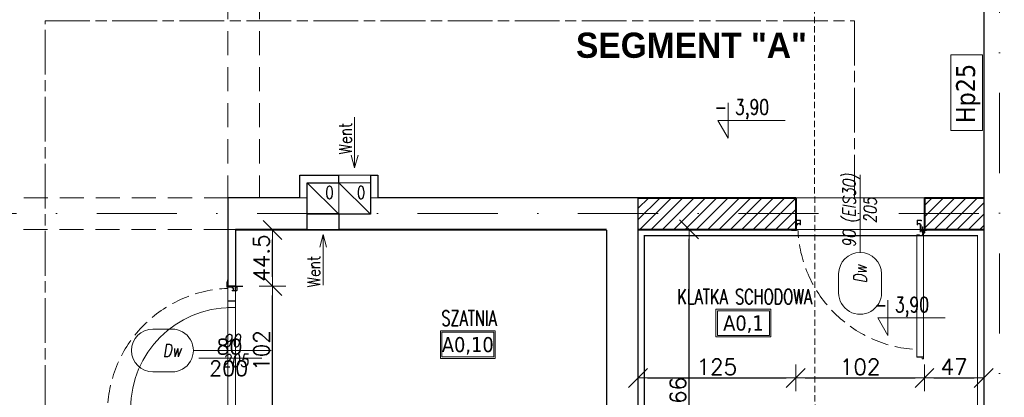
# Model space of a CAD drawing. Header units: millimetres. Extents: x 23192 to 177760, y -399809 to -79279.
# Tile 81 of 256: x 49341 to 50121, y -195085 to -194785. Entities that reach past the tile are written whole.
import ezdxf
from ezdxf.enums import TextEntityAlignment as Align

# ---------------------------------------------------------------- set-up
doc = ezdxf.new("R2010")
doc.units = ezdxf.units.MM
for name, pattern in [('2_3', [1, 0.5, -0.5]), ('CARKOVANA', [7.5, 5, -2.5]), ('CENTER', [0.6, 0.375, -0.075, 0.075, -0.075]), ('CHAIN', [0.3543, 0.2362, -0.0295, 0.0591, -0.0295]), ('DASHDOT', [25.4, 12.7, -6.35, 0, -6.35]), ('HIDDEN', [9.525, 6.35, -3.175]), ('Hidden Line', [391.222223, 282.222223, -109])]:
    doc.linetypes.add(name, pattern=pattern)
doc.layers.get('0').update_dxf_attribs({"lineweight": 0})
for name, color, linetype, lineweight in [('!! 0_ Istn-sciany', 3, 'Continuous', 30), ('!! 0_ Istn-widok', 1, 'Continuous', 15), ('!! 0_ Opis', 8, 'Continuous', 13), ('!! 0_Istn-went', 5, 'Continuous', 13), ('!! 0_Opis_pom', 9, 'Continuous', 13), ('!! 0_Osie', 1, 'DASHDOT', 13), ('!! 1  WYDZIELENIE PPOŻ', 252, 'Continuous', 0), ('!! 1_droga ewakuacyjna', 252, 'CHAIN', 0), ('!! 1_drzwi-linia', 213, 'Continuous', 5), ('!! 1_hatch projektowane ściany', 4, 'Continuous', 5), ('!! 1_PROJ Sciany', 2, 'Continuous', 40), ('!! 2_Drzwi - nowe remont', 33, 'Continuous', 9), ('!! 2_drzwi opis', 151, 'Continuous', 9), ('!! wymiary osi', 250, 'Continuous', 9), ('0-osie-liniA', 14, 'DASHDOT', 5)]:
    doc.layers.add(name, color=color, linetype=linetype, lineweight=lineweight)
doc.layers.add('!! 1_Wyburzenia', color=252, linetype='CARKOVANA', lineweight=13, true_color=0x696969)
doc.layers.add('!! 2_WYBURZENIA DO REMONTU', color=7, linetype='Continuous', lineweight=0, true_color=0x4d4d4d, plot=False)
doc.layers.add('Powierzchnia', color=140, linetype='Continuous', lineweight=5, plot=False)
doc.styles.add('50', font='ROMANS.shx', dxfattribs={"width": 0.8, "height": 10})
doc.styles.add('ARCHETYP', font='romans.shx', dxfattribs={"height": 15})
doc.styles.add('ARIAL', font='tahoma.ttf')
doc.styles.add('SIMPLEX', font='simplex.shx', dxfattribs={"width": 0.77})
doc.styles.add('STYLE10', font='arialbd.ttf')
doc.styles.add('TXT', font='simplex.shx')
doc.dimstyles.new('DIM50', dxfattribs={"dimscale": 5, "dimtxt": 2.5, "dimasz": 1.5, "dimexe": 0, "dimexo": 0, "dimgap": 0.5, "dimtad": 1, "dimdec": 4, "dimrnd": 0.5, "dimdsep": 46, "dimtxsty": 'TXT', "dimblk1": 'TICK1', "dimblk2": 'TICK1', "dimsah": 1, "dimcen": 0, "dimse1": 1, "dimse2": 1, "dimclrd": 1, "dimclre": 7, "dimclrt": 9, "dimadec": 0, "dimazin": 0, "dimtfac": 1, "dimtdec": 4, "dimtmove": 2, "dimatfit": 3, "dimldrblk": 'TICK1', "dimfxl": 1, "dimtolj": 1, "dimarcsym": 0})

# ---------------------------------------------------------------- blocks, each defined once
blk = doc.blocks.new('BLOK OSI')
at = {"layer": '0-osie-liniA', "ltscale": 5}
for points in [[(50117.21142, -193635.47368), (50117.21142, -195993.9543)], [(48639.25763, -195002.0883), (55442.2848, -195002.0883)]]:
    blk.add_lwpolyline(points, dxfattribs=at)
blk = doc.blocks.new('zaw-dr-90-p')
at = {"color": 2, "linetype": 'CENTER', "ltscale": 0.2}
for p, q in [((12, 0), (-12, 0)), ((0, 12), (0, -12)), ((24.5, 24), (31, 24)), ((24.5, 19), (31, 19))]:
    blk.add_line(p, q, dxfattribs=at)
at = {"ltscale": 0.2}
for p, q in [((10, 12), (6.5, 12)), ((10, 0), (10, 6.5))]:
    blk.add_line(p, q, dxfattribs=at)
blk.add_lwpolyline([(0, 6.5), (23.5, 6.5, 0.414214), (28, 11), (28, 31), (24.5, 31), (24.5, 11, -0.414214), (23.5, 10), (0, 10, 4.561698), (7.6, 6.5), (4.9, 4.2)], format="xyb", dxfattribs=at)
blk.add_lwpolyline([(-0.2, -0.2), (-2.5, -0.2), (-2.5, 0.2), (-0.2, 0.2), (-0.2, 2.5), (0.2, 2.5), (0.2, 0.2), (2.8, 0.2), (2.8, -0.2), (0.2, -0.2), (0.2, -2.8), (-0.2, -2.8)], close=True)
blk.add_lwpolyline([(10, 10), (10, 39), (6.5, 39), (6.5, 10)], dxfattribs=at)
blk.add_circle((0, 0), 6.5, dxfattribs=at)
blk = doc.blocks.new('drzwi 90- sc 12')
for p, q in [((-13620.32, 20410.16), (-13620.32, 20313.77)), ((-13614.92, 20409.86), (-13620.32, 20409.86)), ((-13616.12, 20410.26), (-13620.22, 20410.26)), ((-13616.12, 20410.26), (-13620, 20410.26)), ((-13618.17, 20410.26), (-13616.22, 20410.26)), ((-13618.17, 20410.26), (-13616.22, 20410.26)), ((-13616.12, 20410.26), (-13616.12, 20411.46)), ((-13616.12, 20411.46), (-13615.02, 20411.46)), ((-13614.92, 20411.36), (-13614.92, 20313.77)), ((-13620.32, 20313.47), (-13620.32, 20317.97)), ((-13614.92, 20312.27), (-13614.92, 20317.97)), ((-13715.57, 20308.32), (-13715.57, 20308.56)), ((-13715.57, 20307.69), (-13715.57, 20308.56)), ((-13715.57, 20307.82), (-13715.57, 20308.56)), ((-13715.57, 20307.72), (-13715.37, 20307.72)), ((-13614.92, 20313.77), (-13620.32, 20313.77)), ((-13618.22, 20313.37), (-13620.22, 20313.37)), ((-13618.22, 20313.67), (-13618.22, 20313.37)), ((-13618.22, 20313.67), (-13616.42, 20313.67)), ((-13617.77, 20311.12), (-13617.77, 20305.72)), ((-13617.77, 20311.12), (-13617.77, 20305.72)), ((-13616.17, 20309.92), (-13617.37, 20309.92)), ((-13616.17, 20309.92), (-13616.17, 20311.02)), ((-13615.92, 20313.17), (-13615.92, 20312.17)), ((-13615.92, 20312.17), (-13615.02, 20312.17)), ((-13715.77, 20301.96), (-13716.27, 20301.96)), ((-13616.77, 20301.96), (-13616.27, 20301.96))]:
    blk.add_line(p, q)
for points in [[(-13665.27, 20284.96), (-13665.27, 20325.83)], [(-13615.57, 20309.64), (-13615.32, 20309.64), (-13615.32, 20309.82), (-13616.32, 20309.82), (-13616.32, 20309.64), (-13615.92, 20309.64)]]:
    blk.add_lwpolyline(points)
at = {"lineweight": 30}
for points in [[(-13716.27, 20308.92), (-13721.27, 20308.92)], [(-13716.27, 20308.92), (-13716.27, 20296.92)], [(-13614.27, 20308.92), (-13609.27, 20308.92)], [(-13614.27, 20308.92), (-13614.27, 20296.92)]]:
    blk.add_lwpolyline(points, dxfattribs=at)
at = {"ltscale": 0.2}
for points in [[(-13715.57, 20307.51), (-13715.57, 20309.48, 0.414214), (-13715.91, 20309.82), (-13719.43, 20309.82, 0.414214), (-13719.77, 20309.48), (-13719.77, 20308.92), (-13719.59, 20308.92), (-13719.59, 20309.48, -0.414214), (-13719.43, 20309.64), (-13716.97, 20309.64)], [(-13716.97, 20309.64), (-13715.91, 20309.64, -0.414214), (-13715.75, 20309.48), (-13715.75, 20307.51)], [(-13715.75, 20307.76), (-13715.75, 20305.58, 0.414214), (-13715.41, 20305.24), (-13714.96, 20305.24, -0.414214), (-13714.8, 20305.08), (-13714.8, 20304.48, 0.414214), (-13714.46, 20304.14), (-13713.28, 20304.14, 0.414214), (-13712.94, 20304.48), (-13712.94, 20305.15, -1), (-13712.75, 20305.15), (-13712.75, 20301.96, -0.414214), (-13712.91, 20301.8), (-13715.43, 20301.8, -0.414214), (-13715.59, 20301.96), (-13715.59, 20302.52), (-13715.77, 20302.52), (-13715.77, 20301.96, 0.414214), (-13715.43, 20301.62), (-13712.91, 20301.62, 0.414214), (-13712.57, 20301.96), (-13712.57, 20305.15, 1), (-13713.12, 20305.15), (-13713.12, 20304.48, -0.414214), (-13713.28, 20304.32), (-13714.46, 20304.32, -0.414214), (-13714.62, 20304.48), (-13714.62, 20305.08, 0.414214), (-13714.96, 20305.42), (-13715.41, 20305.42, -0.414214), (-13715.57, 20305.58), (-13715.57, 20307.64)], [(-13615.92, 20309.64), (-13616.63, 20309.64, 0.414214), (-13616.79, 20309.48), (-13616.79, 20305.58, -0.414214), (-13617.13, 20305.24), (-13617.58, 20305.24, 0.414214), (-13617.74, 20305.08), (-13617.74, 20304.48, -0.414214), (-13618.08, 20304.14), (-13619.26, 20304.14, -0.414214), (-13619.6, 20304.48), (-13619.6, 20305.15, 1), (-13619.79, 20305.15), (-13619.79, 20301.96, 0.414214), (-13619.63, 20301.8), (-13617.11, 20301.8, 0.414214), (-13616.95, 20301.96), (-13616.95, 20302.52), (-13616.77, 20302.52), (-13616.77, 20301.96, -0.414214), (-13617.11, 20301.62), (-13619.63, 20301.62, -0.414214), (-13619.97, 20301.96), (-13619.97, 20305.15, -1), (-13619.42, 20305.15), (-13619.42, 20304.48, 0.414214), (-13619.26, 20304.32), (-13618.08, 20304.32, 0.414214), (-13617.92, 20304.48), (-13617.92, 20305.08, -0.414214), (-13617.58, 20305.42), (-13617.13, 20305.42, 0.414214), (-13616.97, 20305.58), (-13616.97, 20309.48, -0.414214), (-13616.63, 20309.82), (-13613.11, 20309.82, -0.414214), (-13612.77, 20309.48), (-13612.77, 20308.92), (-13612.95, 20308.92), (-13612.95, 20309.48, 0.414214), (-13613.11, 20309.64), (-13615.57, 20309.64)]]:
    blk.add_lwpolyline(points, format="xyb", dxfattribs=at)
blk.add_lwpolyline([(-13616.79, 20308.82), (-13616.97, 20308.82), (-13616.97, 20307.42), (-13616.79, 20307.42)], close=True)
for centre, radius, start, end in [((-13620.22, 20410.16), 0.1, 90, 180), ((-13615.02, 20411.36), 0.1, 0, 90), ((-13620.22, 20313.47), 0.1, 180, 270), ((-13616.42, 20313.17), 0.5, 0, 90), ((-13616.27, 20311.02), 0.1, 0, 90), ((-13615.02, 20312.27), 0.1, 270, 0)]:
    blk.add_arc(centre, radius, start, end)
at = {"linetype": 'Hidden Line', "lineweight": 9, "ltscale": 0.05}
blk.add_arc((-13615.5, 20305.14), 99.12, 94.80054, 177.69442, dxfattribs=at)
at = {"xscale": 0.09999999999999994, "yscale": 0.09999999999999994, "zscale": 0.09999999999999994, "rotation": 180.0000000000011}
blk.add_blockref('zaw-dr-90-p', (-13614.92, 20310.92), dxfattribs=at)
blk = doc.blocks.new('1_ok-opis')
blk.add_line((0, 111.61), (0, 50))
for points in [[(-17, 128.61), (-17, 143.61)], [(17, 128.61), (17, 143.61)]]:
    blk.add_lwpolyline(points)
for centre, start, end in [((0, 143.61), 0, 180), ((0, 128.61), 180, 0)]:
    blk.add_arc(centre, 17, start, end)
at = {"style": 'ARCHETYP'}
for tag, height, rotation, p in [('NR', 12, 90, (0, 136.9)), ('NR', 12, 270, (0, 136.9)), ('SZEROKOŚĆ', 10, 90, (-8, 78.29)), ('WYSOKOŚĆ', 10, 270, (-8, 78.29)), ('WYSOKOŚĆ', 10, 90, (8, 78.29)), ('SZEROKOŚĆ', 10, 270, (8, 78.29))]:
    blk.add_attdef(tag, text='', height=height, rotation=rotation, dxfattribs=at).set_placement(p, align=Align.MIDDLE)
blk = doc.blocks.new('TICK1')
at = {"color": 0}
for p, q in [((0, -1.4), (0, 1.4)), ((0, 0), (-1, 0))]:
    blk.add_line(p, q, dxfattribs=at)
at = {"color": 2}
blk.add_line((-1, -1), (1, 1), dxfattribs=at)
blk = doc.blocks.new('*D2289')
at = {"layer": '!! wymiary osi', "color": 1, "lineweight": -2, "transparency": 16777216}
blk.add_line((50097.21, -194587.79), (49231.21, -194587.79), dxfattribs=at)
at = {"layer": 'DEFPOINTS', "color": 0, "transparency": 16777216}
for p in [(49223.71, -194587.79), (50104.71, -194639.09), (49223.71, -195576.34)]:
    blk.add_point(p, dxfattribs=at)
at = {"layer": '!! wymiary osi', "color": 1, "lineweight": -2, "transparency": 16777216, "xscale": 7.5, "yscale": 7.5, "zscale": 7.5, "rotation": 180}
blk.add_blockref('TICK1', (49223.71, -194587.79), dxfattribs=at)
at = {"layer": '!! wymiary osi', "color": 1, "lineweight": -2, "transparency": 16777216, "xscale": 7.5, "yscale": 7.5, "zscale": 7.5}
blk.add_blockref('TICK1', (50104.71, -194587.79), dxfattribs=at)
at = {"layer": '!! wymiary osi', "color": 9, "transparency": 16777216, "insert": (49664.21, -194579.04), "char_height": 12.5, "attachment_point": 5, "style": 'TXT'}
blk.add_mtext('\\A1;881', dxfattribs=at)
blk = doc.blocks.new('*D2338')
at = {"layer": '!! wymiary osi', "color": 1, "lineweight": -2, "transparency": 16777216}
blk.add_line((49541.15, -195091.09), (49541.15, -195004.09), dxfattribs=at)
at = {"layer": 'DEFPOINTS', "color": 0, "transparency": 16777216}
for p in [(49511.71, -194996.59), (49541.15, -194996.59), (49511.71, -195098.59)]:
    blk.add_point(p, dxfattribs=at)
at = {"layer": '!! wymiary osi', "color": 1, "lineweight": -2, "transparency": 16777216, "xscale": 7.5, "yscale": 7.5, "zscale": 7.5}
for p, rotation in [((49541.15, -194996.59), 90), ((49541.15, -195098.59), 270)]:
    blk.add_blockref('TICK1', p, dxfattribs=dict(at, rotation=rotation))
at = {"layer": '!! wymiary osi', "color": 9, "transparency": 16777216, "insert": (49532.4, -195047.59), "char_height": 12.5, "attachment_point": 5, "rotation": 90, "style": 'TXT'}
blk.add_mtext('\\A1;102', dxfattribs=at)
blk = doc.blocks.new('*D2339')
at = {"layer": '!! wymiary osi', "color": 1, "lineweight": -2, "transparency": 16777216}
blk.add_line((49541.15, -194989.09), (49541.15, -194959.59), dxfattribs=at)
at = {"layer": 'DEFPOINTS', "color": 0, "transparency": 16777216}
for p in [(49511.71, -194952.09), (49541.15, -194952.09), (49511.71, -194996.59)]:
    blk.add_point(p, dxfattribs=at)
at = {"layer": '!! wymiary osi', "color": 1, "lineweight": -2, "transparency": 16777216, "xscale": 7.5, "yscale": 7.5, "zscale": 7.5}
for p, rotation in [((49541.15, -194952.09), 90), ((49541.15, -194996.59), 270)]:
    blk.add_blockref('TICK1', p, dxfattribs=dict(at, rotation=rotation))
at = {"layer": '!! wymiary osi', "color": 9, "transparency": 16777216, "insert": (49532.4, -194974.34), "char_height": 12.5, "attachment_point": 5, "rotation": 90, "style": 'TXT'}
blk.add_mtext('\\A1;44.5', dxfattribs=at)
blk = doc.blocks.new('*D2342')
at = {"layer": '!! wymiary osi', "color": 1, "lineweight": -2, "transparency": 16777216}
blk.add_line((49871.15, -195210.09), (49871.15, -194959.09), dxfattribs=at)
at = {"layer": 'DEFPOINTS', "color": 0, "transparency": 16777216}
for p in [(49830.71, -194951.59), (49871.15, -194951.59), (49830.71, -195217.59)]:
    blk.add_point(p, dxfattribs=at)
at = {"layer": '!! wymiary osi', "color": 1, "lineweight": -2, "transparency": 16777216, "xscale": 7.5, "yscale": 7.5, "zscale": 7.5}
for p, rotation in [((49871.15, -194951.59), 90), ((49871.15, -195217.59), 270)]:
    blk.add_blockref('TICK1', p, dxfattribs=dict(at, rotation=rotation))
at = {"layer": '!! wymiary osi', "color": 9, "transparency": 16777216, "insert": (49862.4, -195084.59), "char_height": 12.5, "attachment_point": 5, "rotation": 90, "style": 'TXT'}
blk.add_mtext('\\A1;266', dxfattribs=at)
blk = doc.blocks.new('*D2346')
at = {"layer": '!! wymiary osi', "color": 1, "lineweight": -2, "transparency": 16777216}
blk.add_line((49838.21, -195069.32), (49948.21, -195069.32), dxfattribs=at)
at = {"layer": 'DEFPOINTS', "color": 0, "transparency": 16777216}
for p in [(49830.71, -194951.59), (49955.71, -194951.59), (49955.71, -195069.32)]:
    blk.add_point(p, dxfattribs=at)
at = {"layer": '!! wymiary osi', "color": 1, "lineweight": -2, "transparency": 16777216, "xscale": 7.5, "yscale": 7.5, "zscale": 7.5, "rotation": 180}
blk.add_blockref('TICK1', (49830.71, -195069.32), dxfattribs=at)
at = {"layer": '!! wymiary osi', "color": 1, "lineweight": -2, "transparency": 16777216, "xscale": 7.5, "yscale": 7.5, "zscale": 7.5}
blk.add_blockref('TICK1', (49955.71, -195069.32), dxfattribs=at)
at = {"layer": '!! wymiary osi', "color": 9, "transparency": 16777216, "insert": (49893.21, -195060.57), "char_height": 12.5, "attachment_point": 5, "style": 'TXT'}
blk.add_mtext('\\A1;125', dxfattribs=at)
blk = doc.blocks.new('*D2347')
at = {"layer": '!! wymiary osi', "color": 1, "lineweight": -2, "transparency": 16777216}
blk.add_line((49963.21, -195069.32), (50050.21, -195069.32), dxfattribs=at)
at = {"layer": 'DEFPOINTS', "color": 0, "transparency": 16777216}
for p in [(49955.71, -194951.59), (50057.71, -194951.59), (50057.71, -195069.32)]:
    blk.add_point(p, dxfattribs=at)
at = {"layer": '!! wymiary osi', "color": 1, "lineweight": -2, "transparency": 16777216, "xscale": 7.5, "yscale": 7.5, "zscale": 7.5, "rotation": 180}
blk.add_blockref('TICK1', (49955.71, -195069.32), dxfattribs=at)
at = {"layer": '!! wymiary osi', "color": 1, "lineweight": -2, "transparency": 16777216, "xscale": 7.5, "yscale": 7.5, "zscale": 7.5}
blk.add_blockref('TICK1', (50057.71, -195069.32), dxfattribs=at)
at = {"layer": '!! wymiary osi', "color": 9, "transparency": 16777216, "insert": (50006.71, -195060.57), "char_height": 12.5, "attachment_point": 5, "style": 'TXT'}
blk.add_mtext('\\A1;102', dxfattribs=at)
blk = doc.blocks.new('*D2348')
at = {"layer": '!! wymiary osi', "color": 1, "lineweight": -2, "transparency": 16777216}
blk.add_line((50065.21, -195069.32), (50097.21, -195069.32), dxfattribs=at)
at = {"layer": 'DEFPOINTS', "color": 0, "transparency": 16777216}
for p in [(50057.71, -194951.59), (50104.71, -194951.59), (50104.71, -195069.32)]:
    blk.add_point(p, dxfattribs=at)
at = {"layer": '!! wymiary osi', "color": 1, "lineweight": -2, "transparency": 16777216, "xscale": 7.5, "yscale": 7.5, "zscale": 7.5, "rotation": 180}
blk.add_blockref('TICK1', (50057.71, -195069.32), dxfattribs=at)
at = {"layer": '!! wymiary osi', "color": 1, "lineweight": -2, "transparency": 16777216, "xscale": 7.5, "yscale": 7.5, "zscale": 7.5}
blk.add_blockref('TICK1', (50104.71, -195069.32), dxfattribs=at)
at = {"layer": '!! wymiary osi', "color": 9, "transparency": 16777216, "insert": (50081.21, -195060.57), "char_height": 12.5, "attachment_point": 5, "style": 'TXT'}
blk.add_mtext('\\A1;47', dxfattribs=at)
blk = doc.blocks.new('oznaczenie przekroi')
at = {"layer": '!! 1_Wyburzenia'}
blk.add_lwpolyline([(86031.8, -195890.51), (86028.17, -193635.96)], dxfattribs=at)

msp = doc.modelspace()

# ---------------------------------------------------------------- hatches: boundary and pattern name
at = {"layer": '!! 1_hatch projektowane ściany'}
h = msp.add_hatch(dxfattribs=at)
h.set_pattern_fill('ANSI31', color=256, scale=2)
h.paths.add_polyline_path([(49955.71142, -194926.5883), (49830.71142, -194926.5883), (49830.71142, -194951.5883), (49955.71142, -194951.5883)])
h = msp.add_hatch(dxfattribs=at)
h.set_pattern_fill('ANSI31', color=256, scale=2)
h.paths.add_polyline_path([(50057.71142, -194926.5883), (50104.71142, -194926.5883), (50104.71142, -194951.5883), (50057.71142, -194951.5883)])

# ---------------------------------------------------------------- linework, layer by layer
at = {"layer": '!! 0_ Istn-sciany'}
for p, q in [((50104.71142, -194651.5883), (50104.71142, -195574.5883)), ((49618.71142, -194908.5883), (49618.71142, -194939.5883)), ((49624.71142, -194908.5883), (49624.71142, -194926.5883)), ((49505.71142, -194926.5883), (49505.71142, -194951.5883)), ((49830.71142, -194926.5883), (49830.71142, -195574.5883)), ((49805.71142, -194952.0883), (49805.71142, -195155.75497))]:
    msp.add_line(p, q, dxfattribs=at)
for points in [[(49562.71142, -194926.5883), (49562.71142, -194908.5883)], [(49562.71142, -194908.5883), (49593.71142, -194908.5883)], [(49593.71142, -194914.5883), (49593.71142, -194908.5883)], [(49618.71142, -194908.5883), (49624.71142, -194908.5883)], [(49568.71142, -194951.5883), (49568.71142, -194914.5883)], [(49568.71142, -194914.5883), (49593.71142, -194914.5883)], [(49562.71142, -194926.5883), (49505.71142, -194926.5883)], [(49830.71142, -194926.5883), (49624.71142, -194926.5883)], [(49618.71142, -194939.5883), (49593.71142, -194939.5883)], [(49593.71142, -194939.5883), (49593.71142, -194951.5883)], [(49505.71142, -194952.0883), (49505.71142, -194996.5883)], [(49568.71142, -194951.5883), (49511.71142, -194951.5883)], [(49511.71142, -194952.0883), (49511.71142, -194996.5883)], [(49805.71142, -194951.5883), (49593.71142, -194951.5883)], [(49511.71142, -195008.5883), (49505.71142, -195008.5883)]]:
    msp.add_lwpolyline(points, dxfattribs=at)
at = {"layer": '!! 0_ Istn-widok', "linetype": 'HIDDEN', "ltscale": 3}
for points in [[(49505.71142, -194651.5883), (49505.71142, -194926.5883)], [(49530.71142, -194651.5883), (49530.71142, -194926.5883)], [(49229.71142, -194926.5883), (49505.71142, -194926.5883)], [(49830.71142, -194926.5883), (50104.71142, -194926.5883)], [(49505.71142, -194951.5883), (49229.71142, -194951.5883)], [(49830.71142, -194951.5883), (50104.71142, -194951.5883)]]:
    msp.add_lwpolyline(points, dxfattribs=at)
at = {"layer": '!! 0_ Istn-widok'}
msp.add_lwpolyline([(50103.59916, -194873.12813), (50103.59916, -194813.12813), (50078.59916, -194813.12813), (50078.59916, -194873.12813)], close=True, dxfattribs=at)
for points in [[(49562.71142, -194926.5883), (49568.71142, -194926.5883)], [(49624.71142, -194926.5883), (49618.71142, -194926.5883)], [(49511.71142, -194951.5883), (49505.71142, -194951.5883)]]:
    msp.add_lwpolyline(points, dxfattribs=at)
at = {"layer": '!! 0_ Opis'}
for points in [[(49902.09406, -194851.18373), (49902.09406, -194879.18549)], [(49902.09406, -194879.18549), (49894.01065, -194865.18461)], [(49894.01065, -194865.18461), (49947.44486, -194865.18461)], [(50028.7731, -195007.78476), (50028.7731, -195035.78653)], [(50028.7731, -195035.78653), (50020.68968, -195021.78565)], [(50020.68968, -195021.78565), (50074.12389, -195021.78565)]]:
    msp.add_lwpolyline(points, dxfattribs=at)
at = {"layer": '!! 0_Istn-went'}
for points in [[(49606.21142, -194862.63125), (49606.21142, -194902.67778)], [(49606.21142, -194902.67778), (49603.53193, -194892.67778)], [(49606.21142, -194902.67778), (49608.89092, -194892.67778)], [(49593.71142, -194908.5883), (49618.71142, -194908.5883)], [(49568.71142, -194914.5883), (49593.71142, -194939.5883)], [(49593.71142, -194914.5883), (49618.71142, -194939.5883)], [(49568.71142, -194951.5883), (49593.71142, -194951.5883)], [(49581.21142, -194955.64023), (49578.53193, -194965.64023)], [(49581.21142, -194995.68676), (49581.21142, -194955.64023)], [(49581.21142, -194955.64023), (49583.89092, -194965.64023)]]:
    msp.add_lwpolyline(points, dxfattribs=at)
for points in [[(49568.71142, -194939.5883), (49593.71142, -194939.5883), (49593.71142, -194914.5883), (49568.71142, -194914.5883)], [(49593.71142, -194939.5883), (49618.71142, -194939.5883), (49618.71142, -194914.5883), (49593.71142, -194914.5883)]]:
    msp.add_lwpolyline(points, close=True, dxfattribs=at)
at = {"layer": '!! 0_Opis_pom', "ltscale": 0.7}
for points in [[(49892.51925, -195036.70804), (49936.03925, -195036.70804), (49936.03925, -195014.94804), (49892.51925, -195014.94804)], [(49893.60725, -195035.62004), (49934.95125, -195035.62004), (49934.95125, -195016.03604), (49893.60725, -195016.03604)], [(49674.11246, -195053.8059), (49717.63246, -195053.8059), (49717.63246, -195032.0459), (49674.11246, -195032.0459)], [(49675.20046, -195052.7179), (49716.54446, -195052.7179), (49716.54446, -195033.1339), (49675.20046, -195033.1339)]]:
    msp.add_lwpolyline(points, close=True, dxfattribs=at)
at = {"layer": '!! 1  WYDZIELENIE PPOŻ', "color": 20, "linetype": '2_3', "ltscale": 10, "true_color": 0xf65c09, "const_width": 1}
msp.add_lwpolyline([(49835.71142, -194956.5883), (50099.71142, -194956.5883), (50099.71142, -195569.5883), (49835.71142, -195569.5883)], close=True, dxfattribs=at)
at = {"layer": '!! 1_droga ewakuacyjna', "ltscale": 150}
msp.add_lwpolyline([(49229.71142, -195466.58826), (49361.06958, -195466.58826), (49361.06958, -194786.15583), (50002.38268, -194786.15583), (50002.38268, -194926.5883)], dxfattribs=at)
at = {"layer": '!! 1_hatch projektowane ściany'}
for points in [[(49955.71142, -194926.5883), (49830.71142, -194926.5883), (49830.71142, -194951.5883), (49955.71142, -194951.5883)], [(50057.71142, -194926.5883), (50104.71142, -194926.5883), (50104.71142, -194951.5883), (50057.71142, -194951.5883)]]:
    msp.add_lwpolyline(points, close=True, dxfattribs=at)
at = {"layer": '!! 1_PROJ Sciany'}
for points in [[(49830.71142, -194926.5883), (49955.71142, -194926.5883)], [(49955.71142, -194926.5883), (49955.71142, -194951.5883)], [(50057.71142, -194926.5883), (50057.71142, -194951.5883)], [(50057.71142, -194926.5883), (50104.71142, -194926.5883)], [(49830.71142, -194951.5883), (49955.71142, -194951.5883)], [(50057.71142, -194951.5883), (50104.71142, -194951.5883)], [(49505.71142, -194996.5883), (49511.71142, -194996.5883)]]:
    msp.add_lwpolyline(points, dxfattribs=at)
at = {"layer": '!! 2_WYBURZENIA DO REMONTU'}
for points in [[(49505.71142, -194996.78152), (49505.71142, -195008.5883)], [(49511.71142, -194996.90477), (49511.71142, -195008.5883)], [(49532.71142, -195053.5883), (49482.71142, -195053.5883)]]:
    msp.add_lwpolyline(points, dxfattribs=at)
msp.add_lwpolyline([(49511.71142, -195013.5883), (49511.71142, -195008.5883), (49505.71142, -195008.5883), (49505.71142, -195013.5883)], close=True, dxfattribs=at)
msp.add_arc((49508.71142, -195093.5883), 80, 90.00000004, 180.00000004, dxfattribs=at)
at = {"layer": 'Powierzchnia'}
for points in [[(50104.71142, -194926.5883), (50104.71142, -194651.5883), (48942.71142, -194651.5883), (48942.71142, -194908.5883), (49023.71142, -194908.5883), (49023.71142, -194926.5883), (49229.71142, -194926.5883), (49229.71142, -195574.5883), (49505.71142, -195574.5883), (49505.71142, -194926.5883), (49562.71142, -194926.5883), (49562.71142, -194908.5883), (49624.71142, -194908.5883), (49624.71142, -194926.5883)], [(49511.71142, -194952.0883), (49805.71142, -194952.0883), (49805.71142, -195155.75497), (49511.71142, -195155.75497)], [(49830.71142, -195574.5883), (50104.71142, -195574.5883), (50104.71142, -194951.5883), (49830.71142, -194951.5883)]]:
    msp.add_lwpolyline(points, close=True, dxfattribs=at)

# ---------------------------------------------------------------- block references
at = {"layer": '!! 0_Osie'}
msp.add_blockref('BLOK OSI', (0, 63), dxfattribs=at)
at = {"layer": '!! 1_drzwi-linia', "xscale": -1, "rotation": 180}
msp.add_blockref('drzwi 90- sc 12', (63671.98113, -174642.66396), dxfattribs=at)
at = {"layer": '!! 1_Wyburzenia'}
msp.add_blockref('oznaczenie przekroi', (-36059.54271, 0), dxfattribs=at)
at = {"layer": '!! 2_Drzwi - nowe remont', "xscale": -1, "rotation": 90}
msp.add_blockref('drzwi 90- sc 12', (69814.63576, -208712.85801), dxfattribs=at)
at = {"layer": '!! 2_drzwi opis'}
ref = msp.add_blockref('1_ok-opis', (50006.71146, -194858.28268), dxfattribs=dict(at, rotation=180.0000036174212))
ref.add_attrib('WYSOKOŚĆ', '90 (EIS30)', dxfattribs={"layer": '0', "height": 10, "rotation": 90.00000362, "style": '50', "oblique": 10, "width": 0.8}).set_placement((49998.71146, -194936.57353), align=Align.MIDDLE)
ref.add_attrib('SZEROKOŚĆ', '205', dxfattribs={"layer": '0', "height": 10, "rotation": 90.00000362, "style": '50', "oblique": 10, "width": 0.8}).set_placement((50014.71146, -194936.57353), align=Align.MIDDLE)
ref.add_attrib('NR', 'Dw', dxfattribs={"layer": '0', "height": 10, "rotation": 90.00000362, "style": '50', "oblique": 10, "width": 0.8}).set_placement((50006.71147, -194986.89393), align=Align.MIDDLE)
ref = msp.add_blockref('1_ok-opis', (49590.04918, -195047.58834), dxfattribs=dict(at, rotation=90.00000361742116))
ref.add_attrib('WYSOKOŚĆ', '90 ', dxfattribs={"layer": '0', "height": 10, "rotation": 0.00000362, "style": '50', "oblique": 10, "width": 0.8}).set_placement((49511.75833, -195039.58834), align=Align.MIDDLE)
ref.add_attrib('SZEROKOŚĆ', '205', dxfattribs={"layer": '0', "height": 10, "rotation": 0.00000362, "style": '50', "oblique": 10, "width": 0.8}).set_placement((49511.75833, -195055.58834), align=Align.MIDDLE)
ref.add_attrib('NR', 'Dw', dxfattribs={"layer": '0', "height": 10, "rotation": 0.00000362, "style": '50', "oblique": 10, "width": 0.8}).set_placement((49461.43793, -195047.58835), align=Align.MIDDLE)

# ---------------------------------------------------------------- texts
at = {"layer": '!! 0_ Opis'}
for s, height, style, width, p in [('SEGMENT "A"', 20, 'STYLE10', 0.95, (49781.60777, -194815.60529)), ('- 3,90', 12, 'SIMPLEX', 0.75, (49891.40661, -194860.60649)), ('- 3,90', 12, 'SIMPLEX', 0.75, (50018.08565, -195017.20753))]:
    msp.add_text(s, height=height, dxfattribs=dict(at, style=style, width=width)).set_placement(p)
at = {"layer": '!! 0_ Opis', "ltscale": 0.7, "style": 'ARIAL'}
msp.add_text('Hp25', height=15, rotation=90, dxfattribs=at).set_placement((50097.75955, -194867.40906))
at = {"layer": '!! 0_Istn-went', "style": 'ARCHETYP', "width": 0.8}
for s, rotation, p in [('Went', 89.99999996, (49603.8812, -194892.00802)), ('0', 0.00000004, (49582.87286, -194927.41077)), ('0', 0.00000004, (49607.87286, -194927.41077)), ('Went', 89.99999996, (49578.8812, -194997.47365))]:
    msp.add_text(s, height=10, rotation=rotation, dxfattribs=at).set_placement(p)
at = {"layer": '!! 0_Opis_pom', "ltscale": 0.7, "style": 'TXT', "width": 0.7}
for s, p in [('KLATKA SCHODOWA', (49915.39438, -195010.90173)), ('SZATNIA', (49696.98759, -195027.99959))]:
    msp.add_text(s, height=12, dxfattribs=at).set_placement(p, align=Align.CENTER)
at = {"layer": '!! 0_Opis_pom', "ltscale": 0.7, "style": 'ARIAL'}
for tag, p in [('A0,1', (49914.27925, -195025.82804)), ('A0,10', (49695.87246, -195042.9259))]:
    msp.add_attdef(tag, text='', height=11.968, dxfattribs=at).set_placement(p, align=Align.MIDDLE_CENTER)
at = {"layer": '!! 2_WYBURZENIA DO REMONTU', "style": 'ARCHETYP'}
for s, p in [('80', (49496.68862, -195050.5883)), ('200', (49490.90735, -195067.73544))]:
    msp.add_text(s, height=12, rotation=359.99999996, dxfattribs=at).set_placement(p)

# ---------------------------------------------------------------- dimensions: what is measured, and where the dimension line sits
at = {"layer": '!! wymiary osi'}
for base, p1, p2, picture, middle in [((49223.71142, -194587.78872), (50104.71142, -194639.0883), (49223.71142, -195576.33887), '*D2289', (49664.21142, -194579.03872)), ((49955.71142, -195069.32051), (49830.71142, -194951.5883), (49955.71142, -194951.5883), '*D2346', (49893.21142, -195060.57051)), ((50057.71142, -195069.32051), (49955.71142, -194951.5883), (50057.71142, -194951.58638), '*D2347', (50006.71142, -195060.57051)), ((50104.71142, -195069.32051), (50057.71142, -194951.58638), (50104.71142, -194951.58638), '*D2348', (50081.21142, -195060.57051))]:
    dim = msp.add_linear_dim(base=base, p1=p1, p2=p2, dimstyle='DIM50', dxfattribs=at)
    dim.commit()
    dim.dimension.update_dxf_attribs({"geometry": picture, "text_midpoint": middle})
for base, p1, p2, picture, middle in [((49541.15087, -194952.0883), (49511.71142, -194996.5883), (49511.71142, -194952.0883), '*D2339', (49532.40087, -194974.3383)), ((49871.1472, -194951.5883), (49830.71142, -195217.5883), (49830.71142, -194951.5883), '*D2342', (49862.3972, -195084.5883)), ((49541.15087, -194996.5883), (49511.71142, -195098.5883), (49511.71142, -194996.5883), '*D2338', (49532.40087, -195047.5883))]:
    dim = msp.add_linear_dim(base=base, p1=p1, p2=p2, angle=90, dimstyle='DIM50', dxfattribs=at)
    dim.commit()
    dim.dimension.update_dxf_attribs({"geometry": picture, "text_midpoint": middle})

doc.saveas('drawing.dxf')
